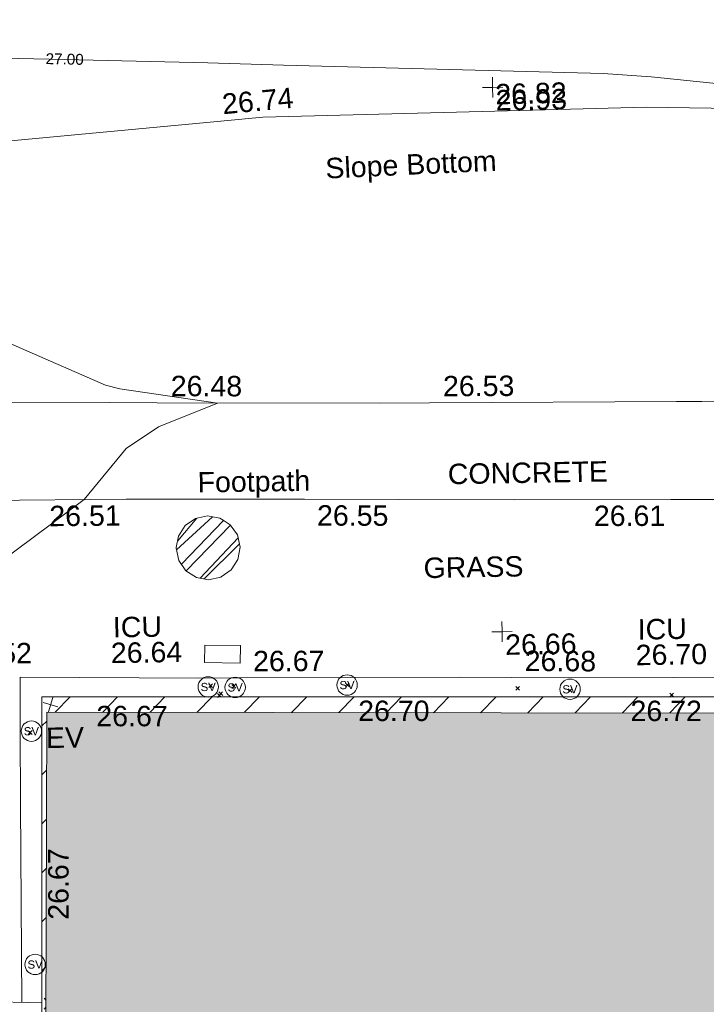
# Model space of a CAD drawing. Header units: millimetres. Extents: x -290717 to 520720, y -88450 to 287762.
# Tile 238 of 256: x 68918 to 81523, y 9095 to 27179. Entities that reach past the tile are written whole.
import ezdxf

# ---------------------------------------------------------------- set-up
doc = ezdxf.new("R2010")
doc.units = ezdxf.units.MM
doc.linetypes.add('IMPORT-HIDDEN2 _3_', pattern=[4762.5, 3175, -1587.5])
doc.linetypes.add('IMPORT-UG_ELEC_STREET LIGHTING_QLB2 _2_', pattern=[2700, 1500, -300.0000000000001, 0, -250, 150, -300.0000000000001, 0, -200])
for name, color, linetype, lineweight, true_color in [('00_TOPO_EAVE', 7, 'Continuous', 9, 0x666666), ('00_TOPO_SERV_STOP_VALVE', 7, 'Continuous', 9, 0x666666), ('00_UAV_BUILDING_HATCH', 7, 'Continuous', 9, 0x999999), ('00_UAV_BUILDING_OUTLINE', 5, 'Continuous', 9, 0x0000ff), ('00_UAV_EAVE', 7, 'Continuous', 9, 0x666666), ('00_UAV_FOOTPATH', 7, 'Continuous', 9, 0xa50000), ('00_UAV_INT_DOOR', 7, 'Continuous', 9, 0x7f4f3f), ('00_UAV_LEVEL_SPOT', 7, 'Continuous', 9, 0x666666), ('00_UAV_SERV_IC', 5, 'Continuous', 9, 0x0000ff), ('00_UAV_SLOPE_BOTTOM', 30, 'Continuous', 9, 0xff7f00), ('01_DTM_CONTOUR_MNR', 7, 'Continuous', 9, 0xa5a552), ('01_DTM_CONTOUR_MNR_LABELS', 7, 'Continuous', 9, 0xa5a552), ('12333-PUM-2D-U-0001-C01 - Rev2_REVIT IMPORT_dwg', 7, 'Continuous', 9, 0x767676), ('PUM-CHAMBER EXTENTS', 6, 'IMPORT-HIDDEN2 _3_', 9, 0xff00ff)]:
    doc.layers.add(name, color=color, linetype=linetype, lineweight=lineweight, true_color=true_color)
for name, color, linetype, lineweight in [('00_UAV_SURFACE', 7, 'Continuous', 9), ('00_UAV_SURVEY_TEXT', 7, 'Continuous', 9), ('A_RHA_Detail', 7, 'Continuous', 9), ('A_RHA_Line-Thin', 7, 'Continuous', 9), ('GEN-TEXT', 7, 'Continuous', 9)]:
    doc.layers.add(name, color=color, linetype=linetype, lineweight=lineweight)
doc.styles.add('Swis721 Lt BT', font='swissl.ttf', dxfattribs={"height": 399.9999999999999})
doc.styles.add('Swis721 Lt BT_1', font='swissl.ttf', dxfattribs={"height": 200})
doc.styles.add('Swis721 Lt BT_2', font='swissl.ttf', dxfattribs={"height": 375})

# ---------------------------------------------------------------- blocks, each defined once
blk = doc.blocks.new('12333-PUM-2D-U-0001-C01 - Rev2_REVIT IMPORT_dwg_MSL_Eaves_SYM_1-V74-Site Location Plan Existing')
at = {"layer": '00_TOPO_EAVE', "color": 254, "true_color": 0xcccccc}
for p, q in [((356.5791934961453, -116.0873754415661), (-356.5791934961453, 116.0873754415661)), ((-116.0873754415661, -356.5791934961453), (116.0873754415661, 356.5791934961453))]:
    blk.add_line(p, q, dxfattribs=at)
blk = doc.blocks.new('12333-PUM-2D-U-0001-C01 - Rev2_REVIT IMPORT_dwg_MSL_Sluice_Valve_SYM-2077246-Site Location Plan Existing')
at = {"layer": '00_TOPO_SERV_STOP_VALVE', "color": 254, "true_color": 0xcccccc}
blk.add_circle((0, 0), 500.0000000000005, dxfattribs=at)
at = {"layer": '00_TOPO_SERV_STOP_VALVE', "insert": (0, 198.9876086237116), "char_height": 399.9999999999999, "width": 785.1100955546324, "attachment_point": 2, "line_spacing_factor": 1.005061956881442, "style": 'Swis721 Lt BT'}
blk.add_mtext('SV', dxfattribs=at)
blk = doc.blocks.new('12333-PUM-2D-U-0001-C01 - Rev2_REVIT IMPORT_dwg_MSL_Node_Linework-V187-Site Location Plan Existing')
at = {"layer": '00_UAV_INT_DOOR', "color": 9, "true_color": 0xd4c4bf}
for p, q in [((-341.3693930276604, 341.3693930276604), (-530.3860888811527, 530.3860888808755)), ((-355.3030456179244, -355.303045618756), (-530.3860888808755, -530.3860888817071))]:
    blk.add_line(p, q, dxfattribs=at)
blk = doc.blocks.new('12333-PUM-2D-U-0001-C01 - Rev2_REVIT IMPORT_dwg_UAV-2077255-Site Location Plan Existing')
at = {"layer": '00_UAV_LEVEL_SPOT', "color": 254, "true_color": 0xcccccc, "flags": 128}
for points in [[(500.0000000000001, 0), (0, 0), (0, 500.0000000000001)], [(0, -500.0000000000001), (0, 0), (-500.0000000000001, 0)]]:
    blk.add_lwpolyline(points, dxfattribs=at)
blk = doc.blocks.new('12333-PUM-2D-U-0001-C01 - Rev2_REVIT IMPORT_dwg_MGS62954_T2_Galway_ITM_3d_Rev1-2077680-Site Location Plan Existing')
at = {"layer": '00_UAV_BUILDING_HATCH', "true_color": 0xcccccc}
h = blk.add_hatch(dxfattribs=at)
h.set_pattern_fill('FP_1', color=254, style=0, pattern_type=2)
h.set_pattern_definition([(45, (0, 0), (-441.9417382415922, 441.9417382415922), [])])
h.paths.add_polyline_path([(533987590.6665002, 725553254.2555002), (533997438.6665001, 725554005.2555001), (533997513.6665001, 725556705.2555003), (533996473.4885949, 725556758.9522158), (533996433.033468, 725555433.7903485), (533987652.893006, 725555607.9730817), (533987652.3396953, 725555587.0441025)])
h.paths.add_polyline_path([(533979740.8240502, 725554314.3355432), (533979766.3434283, 725555764.428524), (533979707.1269889, 725555765.6032754), (533979707.8869235, 725554314.915182)])
h.paths.add_polyline_path([(533971331.3287174, 725554462.3362776), (533971615.4225538, 725568666.8203169), (533990998.105802, 725568307.35643), (533991071.0787951, 725571884.9176477), (533996720.2150828, 725571763.2594838), (533996725.5474284, 725572066.2621837), (533990954.5283071, 725572166.995697), (533990891.9765012, 725568612.5813075), (533971533.6665002, 725568953.2555002), (533971278.6665002, 725554463.2555), (533971330.9446558, 725554462.3429815)])
at = {"layer": '00_UAV_BUILDING_OUTLINE', "color": 254, "true_color": 0xcccccc, "flags": 128}
blk.add_lwpolyline([(533971278.6665002, 725554463.2555), (533971366.6445681, 725559462.4798214), (533971454.6226359, 725564461.7041429), (533971533.6665002, 725568953.2555002), (533972041.3341367, 725568944.3213907), (533977040.5059974, 725568856.3442459), (533982039.6778579, 725568768.3671016), (533987038.8497185, 725568680.3899571), (533990891.9765012, 725568612.5813075), (533990912.1330556, 725569757.9478711), (533990954.5428543, 725572167.8223056), (533993542.440659, 725572122.2795907), (533996725.5474284, 725572066.2621837), (533996720.2150828, 725571763.2594838)], dxfattribs=at)
at = {"layer": '00_UAV_FOOTPATH', "color": 254, "true_color": 0xcccccc, "flags": 128}
for points in [[(533968742.7295001, 725574397.8715), (533972870.7295001, 725574333.8715001), (533973741.1404691, 725574316.632156), (533977818.7295001, 725574235.8715001), (533978740.0307134, 725574224.9016193), (533983277.7295001, 725574170.8715001), (533983739.412688, 725574161.6144855), (533988737.6945366, 725574061.3960451), (533988813.7295001, 725574059.8715001), (533993736.9705148, 725573977.7916342), (533994989.4740002, 725573956.91), (533998735.8376026, 725573878.7221273)], [(533993072.2696593, 725572130.5538216), (533993074.1980001, 725572191.7465001), (533990590.1980001, 725572224.7465001), (533988136.501625, 725572288.9442148), (533987303.1980001, 725572310.7465), (533984262.1980003, 725572356.7465), (533983137.4971415, 725572374.2274361), (533980273.1980001, 725572418.7465001), (533978138.7141422, 725572462.465511), (533976416.1980001, 725572497.7464999), (533973481.198, 725572551.7465), (533973139.8394304, 725572554.7489772), (533970525.1980001, 725572577.7465), (533970459.0884669, 725570195.6251341), (533970457.6065001, 725570142.2255), (533970435.6065001, 725566525.2255), (533970407.7541479, 725565196.3306977), (533970369.6065, 725563376.2255001), (533971434.7722311, 725563333.7341017)]]:
    blk.add_lwpolyline(points, dxfattribs=at)
at = {"layer": '00_UAV_SERV_IC', "color": 254, "true_color": 0xcccccc, "flags": 128}
blk.add_lwpolyline([(533974541.7295001, 725569851.8715), (533975191.7295, 725569828.8715001), (533975180.4142787, 725569509.0935055), (533974530.4142787, 725569532.0935056)], close=True, dxfattribs=at)
at = {"layer": '00_UAV_SLOPE_BOTTOM', "color": 254, "true_color": 0xcccccc, "flags": 128}
blk.add_lwpolyline([(533959844.1079406, 725578867.4719223), (533963275.7295001, 725578640.8715001), (533964833.0893191, 725578739.1641194), (533968662.7295, 725578980.8715001), (533969820.7638822, 725579069.9886649), (533974803.6410383, 725579453.4486823), (533975770.7295001, 725579527.8715), (533979799.8845524, 725579562.2157681), (533982809.7295, 725579587.8715001), (533984797.9485164, 725579519.1099508), (533988910.7295001, 725579376.8715), (533989793.3110673, 725579333.1514589), (533994785.945345, 725579085.8336084), (533995491.7295001, 725579050.8715001), (533997895.7295, 725578602.8715003), (533998598.7295001, 725578301.8715003)], dxfattribs=at)
at = {"layer": '00_UAV_SURFACE', "color": 254, "true_color": 0xcccccc, "flags": 128}
for points in [[(533979228.6065001, 725569179.2255002), (533980148.9631719, 725569157.629843), (533981124.1980001, 725569134.7465003), (533985148.2518521, 725569075.0424371), (533985842.1980001, 725569064.7465003), (533990147.6941195, 725569001.9734006), (533990506.1980001, 725568996.7465003), (533990590.5433499, 725572224.7419121)], [(533971064.6998175, 725563348.4969636), (533971102.6065001, 725566987.2255001), (533971123.0295507, 725568347.9841733), (533971137.6065002, 725569319.2255001), (533974412.6065, 725569247.2255002), (533975165.2056988, 725569236.5990996), (533979228.6065001, 725569179.2255002)]]:
    blk.add_lwpolyline(points, dxfattribs=at)
at = {"layer": '01_DTM_CONTOUR_MNR', "color": 254, "true_color": 0xcccccc, "flags": 128}
for points in [[(533997947.5763677, 725577112.1378706), (533997529.9830915, 725577372.9807429), (533997157.3141833, 725577498.6019859), (533995968.7848436, 725577710.4211291), (533994984.0486974, 725577794.6679945), (533994155.3940762, 725577902.9367386), (533989380.0000001, 725579360.0000001), (533988944.1135436, 725579417.6486257), (533988908.6642292, 725579423.3171434), (533988856.6974534, 725579427.2108271), (533982916.0774858, 725580144.0988668), (533982036.212027, 725580218.795198), (533976167.465489, 725580476.4509706), (533974778.0077257, 725580542.1855015), (533972153.3576135, 725580646.644194), (533969885.2164492, 725580736.9141537)], [(533970490, 725571220.0000001), (533972370.0000001, 725572560.0000002), (533973160.2144932, 725573483.1445942), (533973759.2629704, 725573871.5912013), (533974850.0000001, 725574290.0000001), (533973058.0200251, 725574581.8986233), (533972801.167888, 725574656.9525323), (533970593.8095239, 725575661.5734991)]]:
    blk.add_lwpolyline(points, dxfattribs=at)
for name, p, xscale, yscale, zscale in [('12333-PUM-2D-U-0001-C01 - Rev2_REVIT IMPORT_dwg_UAV-2077255-Site Location Plan Existing', (533980000, 725580000.0000001), 0.375, 0.375, 0.375), ('12333-PUM-2D-U-0001-C01 - Rev2_REVIT IMPORT_dwg_UAV-2077255-Site Location Plan Existing', (533980000, 725570000), 0.375, 0.375, 0.375), ('12333-PUM-2D-U-0001-C01 - Rev2_REVIT IMPORT_dwg_MSL_Sluice_Valve_SYM-2077246-Site Location Plan Existing', (533974588.1980002, 725569081.7465), 0.375, 0.375, 0.375), ('12333-PUM-2D-U-0001-C01 - Rev2_REVIT IMPORT_dwg_MSL_Sluice_Valve_SYM-2077246-Site Location Plan Existing', (533975082.1980001, 725569064.7465001), 0.375, 0.375, 0.375), ('12333-PUM-2D-U-0001-C01 - Rev2_REVIT IMPORT_dwg_MSL_Sluice_Valve_SYM-2077246-Site Location Plan Existing', (533977138.198, 725569071.7465), 0.375, 0.375, 0.375), ('12333-PUM-2D-U-0001-C01 - Rev2_REVIT IMPORT_dwg_MSL_Sluice_Valve_SYM-2077246-Site Location Plan Existing', (533981228.1980001, 725568922.7465), 0.375, 0.375, 0.375), ('12333-PUM-2D-U-0001-C01 - Rev2_REVIT IMPORT_dwg_MSL_Eaves_SYM_1-V74-Site Location Plan Existing', (533971689.1892443, 725568805.8208679), 0.375, 0.375, 0.375), ('12333-PUM-2D-U-0001-C01 - Rev2_REVIT IMPORT_dwg_MSL_Sluice_Valve_SYM-2077246-Site Location Plan Existing', (533971328.6065001, 725568325.2255001), 0.375, 0.375, 0.375), ('12333-PUM-2D-U-0001-C01 - Rev2_REVIT IMPORT_dwg_MSL_Sluice_Valve_SYM-2077246-Site Location Plan Existing', (533971321.6065001, 725564040.2255), 0.375, 0.375, 0.375), ('12333-PUM-2D-U-0001-C01 - Rev2_REVIT IMPORT_dwg_MSL_Node_Linework-V187-Site Location Plan Existing', (533971574.6065, 725563318.2255001), 0.19, 0.19, 0.19)]:
    blk.add_blockref(name, p, dxfattribs=dict(xscale=xscale, yscale=yscale, zscale=zscale))
at = {"layer": '00_UAV_BUILDING_OUTLINE', "color": 251, "true_color": 0x666666, "char_height": 375, "width": 1495.902363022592, "attachment_point": 1, "line_spacing_factor": 1.005061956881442, "style": 'Swis721 Lt BT_2'}
for s, insert, rotation in [('26.67', (533972528.119912, 725568769.4344172), 358.99179324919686), ('26.70', (533977335.6820879, 725568781.75771), 358.99179325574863), ('26.72', (533982334.8539485, 725568693.7805655), 358.9917932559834), ('26.67', (533971575.2052983, 725564857.1550413), 88.99179326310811)]:
    blk.add_mtext(s, dxfattribs=dict(at, insert=insert, rotation=rotation))
at = {"layer": '00_UAV_EAVE', "insert": (533971593.176521, 725568385.0287077), "char_height": 375, "width": 736.078940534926, "attachment_point": 1, "line_spacing_factor": 1.005061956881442, "style": 'Swis721 Lt BT_2'}
blk.add_mtext('EV', dxfattribs=at)
at = {"layer": '00_UAV_FOOTPATH', "color": 251, "true_color": 0x666666, "char_height": 375, "attachment_point": 1, "line_spacing_factor": 1.005061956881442, "style": 'Swis721 Lt BT_2'}
for s, insert, width, rotation in [('26.48', (533974000.8980345, 725574806.8141344), 1495.902363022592, 358.8653491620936), ('26.53', (533978995.9092461, 725574717.1196008), 1495.902363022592, 359.31781467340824), ('Footpath', (533974458.3992109, 725573029.7069968), 2436.183848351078, 359.89113982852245), ('26.51', (533971727.2719127, 725572457.7654297), 1495.902363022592, 359.4960582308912), ('26.55', (533976644.4241928, 725572383.6451766), 1495.902363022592, 358.82661815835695), ('26.61', (533981724.3075153, 725572286.7752712), 1495.902363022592, 359.1095381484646)]:
    blk.add_mtext(s, dxfattribs=dict(at, insert=insert, width=width, rotation=rotation))
at = {"layer": '00_UAV_LEVEL_SPOT', "char_height": 375, "width": 1495.902363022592, "attachment_point": 1, "line_spacing_factor": 1.005061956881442, "style": 'Swis721 Lt BT_2'}
for s, insert in [('26.93', (533980051.8765643, 725579949.1441547)), ('26.52', (533970051.8765643, 725569949.1441548)), ('26.66', (533980051.8765643, 725569949.1441548))]:
    blk.add_mtext(s, dxfattribs=dict(at, insert=insert))
at = {"layer": '00_UAV_SERV_IC', "color": 251, "true_color": 0x666666, "char_height": 375, "attachment_point": 1, "line_spacing_factor": 1.005061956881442, "style": 'Swis721 Lt BT_2'}
for s, insert, width in [('ICU', (533972856.3190752, 725570393.8902425), 1021.012723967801), ('ICU', (533982489.6908155, 725570186.6274518), 1021.012723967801), ('26.64', (533972811.4909246, 725569923.5112416), 1495.902363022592), ('26.70', (533982444.8626649, 725569716.248451), 1495.902363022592)]:
    blk.add_mtext(s, dxfattribs=dict(at, insert=insert, width=width))
at = {"layer": '00_UAV_SLOPE_BOTTOM', "color": 251, "true_color": 0x666666, "char_height": 375, "attachment_point": 1, "line_spacing_factor": 1.005061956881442, "style": 'Swis721 Lt BT_2'}
for s, insert, width, rotation in [('26.82', (533980045.6543178, 725580059.5582932), 1495.902363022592, 0.4883738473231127), ('26.74', (533975015.941287, 725579965.972798), 1495.902363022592, 4.284836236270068), ('Slope Bottom', (533976899.5679799, 725578752.9155147), 3685.143599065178, 1.6238942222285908)]:
    blk.add_mtext(s, dxfattribs=dict(at, insert=insert, width=width, rotation=rotation))
at = {"layer": '00_UAV_SURFACE', "color": 251, "true_color": 0x666666, "char_height": 375, "width": 1495.902363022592, "attachment_point": 1, "line_spacing_factor": 1.005061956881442, "style": 'Swis721 Lt BT_2'}
for s, insert, rotation in [('26.67', (533975422.1725299, 725569728.2498012), 359.1910601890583), ('26.68', (533980410.4081028, 725569646.9139243), 358.6679378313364)]:
    blk.add_mtext(s, dxfattribs=dict(at, insert=insert, rotation=rotation))
at = {"layer": '00_UAV_SURVEY_TEXT', "color": 251, "true_color": 0x666666, "char_height": 375, "attachment_point": 1, "line_spacing_factor": 1.005061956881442, "style": 'Swis721 Lt BT_2'}
for s, insert, width in [('CONCRETE', (533979053.8000001, 725573100.6296079), 3286.236302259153), ('GRASS', (533978578.8000001, 725571384.6296079), 2018.280965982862)]:
    blk.add_mtext(s, dxfattribs=dict(at, insert=insert, width=width))
at = {"layer": '01_DTM_CONTOUR_MNR_LABELS', "color": 251, "true_color": 0x666666, "insert": (533972158.571026, 725580757.1518304), "char_height": 200, "width": 797.8007824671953, "attachment_point": 2, "rotation": 357.72088281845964, "line_spacing_factor": 1.005061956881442, "style": 'Swis721 Lt BT_1'}
blk.add_mtext('27.00', dxfattribs=at)
blk = doc.blocks.new('12333-PUM-2D-U-0001-C01 - Rev2_REVIT IMPORT_dwg-1620468-Site Location Plan Existing')
at = {"layer": 'PUM-CHAMBER EXTENTS', "true_color": 0xffaaff}
h = blk.add_hatch(dxfattribs=at)
h.set_pattern_fill('FP_3', color=211, style=0, pattern_type=2)
h.set_pattern_definition([(45, (-533641079.65, -725615854.3560001), (-265.1650429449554, 265.1650429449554), []), (45, (-533640902.873, -725615854.3560001), (-265.1650429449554, 265.1650429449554), [])])
h.paths.add_polyline_path([(333550.7224462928, -44803.74551448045), (333778.8717740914, -44756.64023414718), (333965.5008428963, -44631.93867728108), (334092.6565378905, -44441.63673126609), (334137.3076800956, -44217.16028067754), (334092.6565378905, -43992.68383008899), (333965.5008428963, -43802.38188407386), (333775.1988968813, -43675.22618907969), (333550.7224462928, -43630.57504687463), (333326.2459957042, -43675.22618907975), (333135.944049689, -43802.38188407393), (333008.788354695, -43992.68383008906), (332966.6800842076, -44229.94416008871), (333008.788354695, -44441.63673126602), (333135.9440496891, -44631.93867728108), (333326.2459957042, -44759.09437227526)])
at = {"layer": 'GEN-TEXT', "color": 253, "true_color": 0xaaaaaa}
for p, q in [((333518.994813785, -46786.71151772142), (333589.7054919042, -46716.00083960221)), ((333589.7054919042, -46786.71151772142), (333518.994813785, -46716.00083960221)), ((333941.994813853, -46806.71151774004), (334012.7054919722, -46736.00083962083)), ((334012.7054919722, -46806.71151774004), (333941.994813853, -46736.00083962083)), ((336027.9948138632, -46819.71151777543), (336098.7054919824, -46749.00083965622)), ((336098.7054919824, -46819.71151777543), (336027.9948138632, -46749.00083965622)), ((333734.8315611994, -46958.83758690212), (333674.9948138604, -46899.00083956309)), ((333674.9948138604, -46969.7115176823), (333686.7155074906, -46957.99082405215)), ((333686.7155074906, -46957.99082405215), (333745.7054919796, -46899.00083956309)), ((333700.9948138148, -46937.71151767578), (333771.705491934, -46867.00083955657)), ((333771.705491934, -46937.71151767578), (333700.9948138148, -46867.00083955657)), ((339151.9948138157, -46933.71151771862), (339222.7054919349, -46863.00083959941)), ((339222.7054919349, -46933.71151771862), (339151.9948138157, -46863.00083959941)), ((340113.9948138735, -46993.7115177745), (340184.7054919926, -46923.00083965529)), ((340184.7054919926, -46993.7115177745), (340113.9948138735, -46923.00083965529)), ((342045.0781364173, -47105.08416224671), (341976.9948137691, -47037.00083959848)), ((341980.7541646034, -47103.95216688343), (342047.7054918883, -47037.00083959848)), ((330190.9948138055, -47590.71151772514), (330261.7054919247, -47520.00083960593)), ((330261.7054919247, -47590.71151772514), (330190.9948138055, -47520.00083960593))]:
    blk.add_line(p, q, dxfattribs=at)
at = {"layer": 'PUM-CHAMBER EXTENTS', "color": 211, "linetype": 'Continuous', "true_color": 0xffaaff, "flags": 128}
blk.add_lwpolyline([(334137.3076800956, -44217.1602806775), (334092.6565378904, -43992.68383008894), (333965.5008428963, -43802.38188407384), (333838.7720442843, -43717.7044081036), (333775.1988968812, -43675.22618907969), (333550.7224462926, -43630.57504687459), (333326.2459957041, -43675.22618907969), (333135.944049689, -43802.38188407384), (333008.7883546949, -43992.68383008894), (332967.1693011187, -44201.91694202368), (332964.1372124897, -44217.1602806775), (333008.7883546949, -44441.63673126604), (333135.944049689, -44631.93867728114), (333326.2459957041, -44759.09437227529), (333550.7224462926, -44803.7455144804), (333775.1988968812, -44759.09437227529), (333778.8717740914, -44756.6402341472), (333965.5008428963, -44631.93867728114), (334092.6565378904, -44441.63673126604)], close=True, dxfattribs=at)
blk.add_blockref('12333-PUM-2D-U-0001-C01 - Rev2_REVIT IMPORT_dwg_MGS62954_T2_Galway_ITM_3d_Rev1-2077680-Site Location Plan Existing', (-533641079.6498471, -725615854.3561786))

msp = doc.modelspace()

# ---------------------------------------------------------------- hatches: boundary and pattern name
at = {"layer": 'A_RHA_Detail', "true_color": 0xc0c0c0}
h = msp.add_hatch(color=9, dxfattribs=at)
h.paths.add_polyline_path([(-80880.60083898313, -68502.79057078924), (-80400.86592458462, -68483.4150911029), (-80400.86592458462, -62984.64684182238), (-24474.85765180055, -63009.32043784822), (-24456.14471274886, -50840.30023854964), (-36622.55041054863, -50831.65104346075), (-36622.5504104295, -44228.57792609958), (-50959.05265825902, -44213.68205212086), (-50959.05265825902, -42573.78171509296), (-54563.93258049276, -42571.21897729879), (-54565.69773355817, -45054.17447471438), (-92408.82109324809, -45027.27149617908), (-92411.78875845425, -49201.74309219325), (-100061.9988811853, -49201.74309219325), (-100052.221444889, -64852.82557835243), (-86120.90825231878, -64852.82557835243), (-86092.16626519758, -62957.90041523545), (-84861.10047611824, -62957.90041520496), (-84854.79054275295, -68240.10973718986), (-80870.60226895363, -68240.10973718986)])
h.paths.add_polyline_path([(-137238.9269955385, -68461.93840922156), (-132719.7426408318, -68433.06336920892), (-132847.0731201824, -62850.0428228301), (-130454.6837966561, -62916.63108081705), (-130498.2830220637, -61355.8539363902), (-117581.136331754, -61423.42893434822), (-117492.3908565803, -49183.91309186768), (-125136.5200282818, -49178.47881939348), (-125133.5727033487, -45032.61887132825), (-163007.1824077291, -45005.69421944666), (-163007.1824077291, -44090.29634113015), (-163123.8521375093, -44090.21339942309), (-163122.6389897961, -42383.751842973), (-166563.8543420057, -42383.75184295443), (-166565.0349082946, -44044.3982420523), (-193158.4656786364, -44025.49275802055), (-193195.152889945, -62863.6565097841), (-137269.7106414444, -62916.63108078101), (-137254.3708868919, -65679.90523788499)])
h.paths.add_polyline_path([(120310.9497607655, -32334.2823016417), (120312.4652266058, -31610.73011961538), (133451.2244789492, -31638.24899384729), (133469.2230092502, -19717.98315777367), (121295.7536929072, -19692.48606427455), (121319.8434528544, -8190.941560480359), (112277.0825929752, -8172.001674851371), (112263.1769726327, -14811.12345451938), (78285.85310969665, -14739.95861435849), (78292.82277619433, -8167.077575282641), (76545.55099677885, -8163.40371230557), (69355.76844230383, -8152.931592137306), (69353.66597202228, -9156.746357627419), (68372.60878942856, -9154.691552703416), (68372.60878942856, -13705.52853212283), (69333.72334743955, -13707.54156767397), (69325.07112544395, -16249.53369225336), (66623.4489111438, -16249.53369225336), (66619.79243932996, -17995.29925522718), (65989.07757491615, -17995.29925522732), (65985.44262769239, -19730.78799479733), (57152.23993372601, -19712.28702423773), (57127.42535098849, -31559.89461998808), (70277.87165423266, -31587.43801817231), (70277.87165428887, -32271.74147154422), (78263.96947906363, -32285.12944888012), (78266.62669288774, -31019.79372153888), (112335.8856506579, -31091.15111856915), (112335.8856506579, -32317.57330550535), (119781.4233959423, -32333.17321910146)])
h.paths.add_polyline_path([(7503.71740934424, -1791.43926322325), (15482.43097389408, -674.0213230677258), (15484.0826184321, 148.1327206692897), (56188.28042539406, 205.5276654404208), (56155.8432600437, 14338.31663138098), (18016.62665932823, 14236.4814953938), (17967.9025208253, 34313.18372075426), (21727.10644861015, 34324.06926249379), (21708.9097307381, 40608.10218319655), (18009.66447156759, 40608.10218325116), (17995.54603703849, 45483.75063445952), (9770.084212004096, 45420.63294734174), (3966.216019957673, 45443.14492469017), (3984.771235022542, 14176.56786831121), (1023.062455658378, 14176.56786840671), (-276.5134647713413, 14190.52623465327), (-231.6790044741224, 5976.811441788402), (-226.4491536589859, 193.7444677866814), (1220.250839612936, 179.5999159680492), (7477.609307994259, 143.2867556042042), (7488.638446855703, -674.0213230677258)])
h.paths.add_polyline_path([(77755.59663317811, 53.47451145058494), (77729.51881611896, 1699.844979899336), (94464.47132486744, 1659.976083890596), (94606.37913471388, 17991.39023626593), (88810.41901146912, 18015.03260816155), (88799.89418497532, 14436.74271609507), (69413.88950349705, 14457.87738898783), (69377.35724448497, 99.62816357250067), (70760.85642036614, 92.0068082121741)])
h.paths.add_polyline_path([(61252.12079698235, 46453.95617369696), (105774.7348988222, 46472.68783510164), (105768.2642197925, 61852.61234310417), (92285.13876306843, 61852.61234310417), (92308.59670397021, 65784.30757142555), (96107.46680002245, 65767.6044524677), (96059.6808111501, 75209.20847378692), (101084.8427276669, 75071.88872768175), (104988.0046543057, 74765.36560410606), (108403.6894220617, 74363.84089439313), (112009.2703903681, 73787.25420864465), (115645.3524814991, 73049.69667210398), (116890.8108050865, 72761.69136255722), (120208.9929832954, 71893.18353872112), (120865.241739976, 71703.68487155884), (124135.6329505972, 70669.67317909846), (127435.6253142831, 69480.50055823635), (127820.4368655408, 69394.93141813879), (128274.3081769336, 69331.69585757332), (128731.879114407, 69306.66104520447), (129189.9401456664, 69320.00258265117), (129645.2782985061, 69371.62688830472), (130094.6997111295, 69461.17185607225), (130535.0520071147, 69588.00939078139), (130963.2464342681, 69751.2498188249), (131376.279516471, 69949.74812593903), (131771.254123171, 70182.11198906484), (132162.5575600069, 70460.54046602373), (132496.0921582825, 70741.69081117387), (132820.8713676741, 71064.98072578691), (133117.4593294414, 71414.31364276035), (133383.77568926, 71787.23923958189), (133616.5473239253, 72178.53728446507), (133817.1647262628, 72590.54524901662), (133982.6025969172, 73017.89547517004), (134111.7005086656, 73457.59040804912), (134203.5529320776, 73906.545904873), (134257.5155882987, 74361.61286220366), (134272.5462649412, 74819.59931534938), (134250.5259874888, 75277.29281749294), (134189.6227572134, 75731.48297750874), (134090.9274700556, 76178.98397761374), (133955.1324028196, 76616.65691996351), (133783.1900598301, 77041.4318434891), (133576.3064937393, 77450.3292564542), (133335.9328436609, 77840.48103831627), (133063.7551572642, 78209.15055536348), (132761.6825665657, 78553.75185442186), (132431.8338935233, 78871.86780505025), (132076.5227904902, 79161.26705200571), (131698.2415079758, 79419.91966864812), (131299.6434187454, 79646.01139199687), (131093.5942456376, 79746.34209763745), (132146.0467355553, 83110.22226149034), (122787.763295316, 86282.54285521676), (121604.3555410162, 82800.35918872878), (117095.9864226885, 83870.84033788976), (116841.9598400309, 83526.35449576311), (116120.5435466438, 91221.9361197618), (110237.7341284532, 91274.27491024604), (110194.3680786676, 90435.39030217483), (104988.0046543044, 90486.49901569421), (104973.2761846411, 94309.82427956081), (103746.1314668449, 94309.82427962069), (103839.9937121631, 122852.1474272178), (96365.09202303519, 122931.9599471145), (96350.3400238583, 123952.416858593), (104555.5505249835, 123902.1925258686), (104607.3234457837, 120248.5396157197), (125502.5015002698, 120134.193340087), (125662.0200253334, 137657.3796883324), (114479.5865733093, 137699.2256881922), (114382.3062641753, 129149.9458158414), (104644.1590035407, 129187.997507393), (104577.9931702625, 126217.3903165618), (101184.4926405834, 126159.1566967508), (101264.6166812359, 135959.2655565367), (89967.23177303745, 135988.8856164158), (89927.63362986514, 125823.6463181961), (93630.53562299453, 125840.7948842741), (93580.6568888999, 122931.9599471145), (88697.38835373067, 122904.7310127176), (88679.38989541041, 95739.0914377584), (86378.25848993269, 95739.0914377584), (86378.18187189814, 96178.10083375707), (83279.5074328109, 96200.92083330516), (83273.62493422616, 95735.74732136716), (70169.67509616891, 95733.22421950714), (70166.2684274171, 96272.07409350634), (66674.99731291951, 96257.14073659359), (66654.74538556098, 95755.71092140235), (65784.77231076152, 95755.71092140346), (65887.65094981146, 117470.6305650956), (53473.34271625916, 117487.9046429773), (53434.44066306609, 98570.4634906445), (40649.41626913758, 98570.46349066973), (40610.16711556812, 94406.01479082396), (38853.82372865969, 94410.36303444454), (38848.65589191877, 89463.65332732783), (40612.46601909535, 89518.45976927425), (40665.38257359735, 86257.73741131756), (38372.19584673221, 86305.7230928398), (38369.79373532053, 76901.0507917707), (50937.95125076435, 76944.40198877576), (50922.88567283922, 74598.78180893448), (56484.90611318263, 74588.85093774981), (56484.9061131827, 75194.85181998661), (92465.40372273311, 75233.02581663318), (92645.92783659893, 71766.64845097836), (89810.5550181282, 69362.83965827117), (85313.16173971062, 69360.94750424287), (85313.16173971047, 66907.40508090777), (75210.14498260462, 66903.15451592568), (75210.14498260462, 63815.70944554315), (70819.40014306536, 63815.70999204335), (70819.21601502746, 64253.35708063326), (69456.8341568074, 64253.35708063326), (69455.71957374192, 66901.99623168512), (61303.3285675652, 66898.56680686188), (61304.56054652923, 63970.32021231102), (70500.41048205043, 63970.32021223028), (70500.40885431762, 61852.59006210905), (61245.64388480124, 61848.69637492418), (61252.12079698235, 46455.07044720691)])
h.paths.add_polyline_path([(-17153.16561239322, 48569.32684293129), (-17153.16561227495, 60770.38083690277), (-29362.88357762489, 60774.7042869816), (-29362.88357762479, 67399.20394583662), (-43507.25361058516, 67405.01911302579), (-43488.53133082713, 69093.07334179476), (-45766.41866234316, 69109.32868391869), (-45794.34620035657, 67405.01911302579), (-47272.11273197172, 67404.21245453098), (-47272.44887636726, 66454.91798912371), (-86004.56386335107, 66468.6329952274), (-86006.66970790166, 60521.58362724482), (-92662.8772251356, 60521.58362724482), (-92666.53762789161, 50184.35611936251), (-79752.016597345, 50179.78302554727), (-79752.016597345, 48591.49323813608), (-17157.71631240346, 48569.32845421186)])
h.paths.add_polyline_path([(-201056.4185879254, 48628.75479108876), (-138377.9751621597, 48634.64535782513), (-138377.9751621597, 50133.28202330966), (-125467.710581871, 50134.49533928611), (-125468.6909603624, 60566.19036866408), (-132186.8595615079, 60565.86652591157), (-132187.4203588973, 66533.01978768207), (-170643.3098734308, 66805.61809689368), (-170643.3098732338, 67738.78475851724), (-200340.0100486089, 67488.93693767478), (-200348.7175167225, 60827.7802510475), (-201057.5650552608, 60827.71357562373), (-201056.6510294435, 51102.0431337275)])
h.paths.add_polyline_path([(-240051.5126725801, 54769.1949116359), (-239444.4902595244, 54811.10754483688), (-239186.5396225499, 54841.92927608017), (-238764.8191578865, 54940.98166103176), (-238382.4735933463, 55122.46891391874), (-237990.3402229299, 55354.87497237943), (-237269.2031026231, 55936.21514997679), (-237030.2712443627, 56228.66101920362), (-236793.0039600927, 56569.31473977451), (-236554.5880579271, 57004.26389721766), (-236432.7219585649, 57267.46508911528), (-236300.0815274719, 57753.26239002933), (-236250.7285154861, 58017.17885687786), (-236235.6490610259, 58516.21786795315), (-236233.2538430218, 58987.85640057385), (-236213.702979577, 59823.48083772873), (-236363.8287856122, 59820.8603820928), (-236634.0279869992, 60698.06075831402), (-236391.9547756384, 61432.1972634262), (-236225.4740089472, 61435.10319604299), (-236201.6036570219, 62637.68779599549), (-232563.5271750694, 62639.28734435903), (-232563.5271750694, 63049.03842407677), (-232732.1945866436, 63049.15302221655), (-232860.1521278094, 63457.9589027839), (-232731.6068089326, 63914.24862701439), (-232560.8209657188, 63914.24862701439), (-232521.9864006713, 70597.99604498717), (-240628.6947850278, 70598.85496274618), (-240629.7923196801, 72350.98321581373), (-246412.6011213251, 72347.36085937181), (-246412.6011213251, 70616.45923939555), (-254449.5805725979, 70618.60952619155), (-254454.637144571, 70754.06491724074), (-254469.7140363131, 73191.6627625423), (-263883.2532625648, 73267.83063692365), (-263902.4181505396, 68260.74348557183), (-263714.8217520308, 68259.82096576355), (-263552.9672900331, 67819.6543439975), (-263719.0883117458, 67392.20684197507), (-263913.629869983, 67392.20684288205), (-263956.7001914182, 58633.76423459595), (-260181.1963171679, 58611.22607638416), (-260192.3146984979, 56354.25111578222), (-257184.684388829, 56339.46086010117), (-257213.4419958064, 57092.93866025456), (-257338.5163846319, 57093.27331227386), (-257471.0109295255, 57531.7457231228), (-257338.5163845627, 58062.22513700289), (-257203.4956297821, 58064.06881293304), (-257173.5751889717, 58598.54056827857), (-256478.2273617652, 58575.27357918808), (-256478.2273617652, 58788.51859477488), (-256013.0091299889, 58911.92701537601), (-255397.0786589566, 58780.99767608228), (-255397.0786664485, 58595.98242230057), (-243809.8853614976, 58585.92793205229), (-243805.3570672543, 58352.04527760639), (-243740.9394682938, 57884.52572396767), (-243619.083060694, 57421.84877501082), (-243424.3877541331, 56943.65915328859), (-243247.1437899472, 56608.24157716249), (-243003.0710577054, 56249.99021479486), (-242732.2093200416, 55932.75703086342), (-242371.7230179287, 55603.12658814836), (-242141.2551255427, 55424.88676771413), (-241804.9643038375, 55216.88439829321), (-241529.464082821, 55077.02869058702), (-241100.6275144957, 54917.18295005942), (-240836.2134980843, 54840.82833179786), (-240453.4486196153, 54788.6078413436), (-240203.3756532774, 54776.52967577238)])
h.paths.add_polyline_path([(40276.69022620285, 59895.3641775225), (40328.62676026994, 69196.9439153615), (36588.99968782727, 69217.82459101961), (36619.46637569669, 74674.25962431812), (32264.36460075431, 74687.02318924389), (32233.48293864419, 69156.26826309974), (11916.69390488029, 69269.70959690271), (11966.66200108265, 78218.75165977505), (29087.50901742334, 78123.15526811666), (29143.44567202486, 88141.13700481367), (15719.34879623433, 88216.09212957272), (15732.60379610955, 90589.99788900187), (4594.294101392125, 90652.19003492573), (4525.129359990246, 78265.12250452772), (10096.76365550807, 78234.01258734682), (10077.43887221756, 74773.03821913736), (4547.641142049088, 74803.91453678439), (4465.579974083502, 60107.16002351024), (19125.89094757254, 60025.30234268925), (19139.86249371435, 62527.53804648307), (31738.59196305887, 62457.19146407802), (31724.55430855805, 59943.11609818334), (38369.79364222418, 59906.01157297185)])
h.paths.add_polyline_path([(-246083.0241259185, 72334.29150213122), (-246083.0594797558, 72334.30275087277), (-246208.2905500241, 72334.29150213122)])
h.paths.add_polyline_path([(-114575.3004830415, 112178.0758696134), (-114575.3246436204, 112178.0758696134), (-114707.2752166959, 115801.5811617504)])
h.paths.add_polyline_path([(-154699.9178766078, 101760.4080976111), (-114382.0503338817, 101776.0542915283), (-114382.0503338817, 106926.936016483), (-113755.641395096, 106927.1791078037), (-113757.5507412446, 111847.2721532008), (-114431.6837526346, 111847.2721532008), (-114431.8098651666, 112178.075869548), (-114575.3004830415, 112178.0758696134), (-114578.9984943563, 121707.2390834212), (-123056.9849702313, 121707.2390834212), (-123068.8201032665, 156452.7036899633), (-119381.2340625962, 156454.1347343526), (-119381.2340625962, 160165.8603541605), (-115501.031452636, 160167.3661472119), (-115503.3750945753, 166206.5793118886), (-132411.7987151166, 166599.6604729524), (-132411.8243306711, 166665.6603411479), (-135275.0124468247, 166664.5489553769), (-135275.0124468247, 166628.1883102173), (-135911.3205077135, 166628.1944503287), (-135911.3479256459, 166352.1604668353), (-152521.1633846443, 166345.7145607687), (-152518.3680955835, 159142.6836790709), (-150699.3133726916, 159117.9265656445), (-150755.6690356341, 122560.6912032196), (-151059.2005266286, 122560.6912032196), (-151061.0981347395, 121302.4374931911), (-154138.3148337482, 121372.6012653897), (-154138.3148337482, 121865.183451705), (-154704.3888425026, 121867.2611370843), (-154688.5451973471, 119352.3937021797), (-154745.5933227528, 119352.3715636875), (-154745.5763474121, 118722.1532660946), (-160794.1544526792, 118748.744283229), (-160794.1544527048, 119410.5425977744), (-163852.1622693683, 119422.408321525), (-163855.0715294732, 118762.2003111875), (-167568.6765459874, 118778.5256058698), (-166634.6619849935, 124395.1277019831), (-166843.6206842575, 124471.2090400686), (-167568.6765459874, 124707.6250904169), (-168028.2173235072, 124841.3808643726), (-168630.5006276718, 124991.3056740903), (-169238.2056070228, 125117.4693074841), (-169850.3952285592, 125219.6772877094), (-170466.1255403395, 125297.7720169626), (-171089.1102599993, 125351.8553033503), (-171704.4065937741, 125381.1774254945), (-172325.0479971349, 125386.3595015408), (-172782.2248668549, 125374.5832363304), (-173401.7764236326, 125337.4554476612), (-174019.3926983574, 125276.0328036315), (-174634.1213722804, 125190.4100127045), (-175245.0145766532, 125080.7190996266), (-176047.1958093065, 124895.7675261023), (-176665.4852587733, 124724.7228134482), (-177045.3001228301, 124609.1129151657), (-177631.5127793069, 124405.2077276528), (-176665.4852586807, 118818.5158793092), (-177558.9402083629, 118822.4435769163), (-177662.2853368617, 125263.4341236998), (-176365.3912352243, 126542.9270807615), (-159462.2970490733, 126319.9103917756), (-157057.7396790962, 128609.0850976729), (-157060.6673204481, 136153.1661957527), (-158638.8016610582, 137740.2441626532), (-159352.3735831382, 137740.2441626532), (-161634.4140635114, 140201.1078539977), (-168727.9404946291, 140256.8191147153), (-171035.0401162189, 137942.884730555), (-174184.1459014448, 137942.884730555), (-176460.1168228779, 140292.2858551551), (-177341.68569345, 140292.285855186), (-177341.7114445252, 140358.4281613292), (-183428.5803825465, 140356.0660244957), (-185921.6385984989, 137917.4639097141), (-185921.6385985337, 131757.309115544), (-186906.8767412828, 131756.9267734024), (-187725.3914540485, 130809.9989183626), (-187724.0588902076, 127376.1828149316), (-186481.0281350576, 126304.557648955), (-186479.4846755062, 122327.2959175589), (-185176.2828158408, 121059.4673825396), (-180304.1129154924, 121059.4673825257), (-180304.1136492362, 118802.0484409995), (-193555.3706955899, 118802.0484409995), (-193555.3686998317, 133117.8341649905), (-192593.6442938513, 133118.2073819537), (-192593.6442938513, 134200.8158367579), (-192224.6284783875, 134200.9592041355), (-192225.5653014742, 136615.0101267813), (-192595.0012461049, 136615.0101267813), (-192595.4357332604, 137734.4745166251), (-193589.2709668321, 137734.4746851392), (-193589.2685988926, 147474.5705834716), (-193163.2062206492, 147492.8644728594), (-192606.8095195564, 147551.4951472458), (-192359.9383250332, 147589.5931622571), (-192199.8207947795, 147616.5827293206), (-191882.7548926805, 147682.9245600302), (-191568.5380071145, 147761.6632019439), (-191020.2573150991, 147932.4221712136), (-190950.5841382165, 147955.8263236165), (-190647.7999969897, 148070.951423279), (-190349.769078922, 148197.8750093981), (-190056.9509284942, 148336.4013817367), (-189769.7970512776, 148486.316942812), (-189375.4954991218, 148717.2624196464), (-189132.9060261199, 148873.2749095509), (-188867.5421091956, 149059.0543930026), (-188609.6764469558, 149255.1087866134), (-188354.9814056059, 149465.3525772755), (-188079.6339208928, 149713.8792482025), (-187884.9836199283, 149901.8220103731), (-187538.2510284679, 150274.4802367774), (-187446.2998447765, 150378.396083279), (-187241.3270201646, 150629.2310214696), (-187046.3599558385, 150887.9197697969), (-186861.699277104, 151154.0634500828), (-186546.1373636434, 151669.8298752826), (-186524.4196769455, 151707.063245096), (-163675.289831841, 151669.8298752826), (-163687.5843044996, 148134.0767945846), (-157303.6541541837, 148136.4921063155), (-157303.6541541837, 155759.9150161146), (-157557.4317586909, 155765.0384228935), (-157555.9168973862, 166678.0466575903), (-187009.2021991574, 166699.7464767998), (-187013.0952111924, 162054.4009359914), (-188707.1775469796, 162044.5925187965), (-188705.9961893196, 155021.5333641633), (-188737.9999316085, 154650.5326603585), (-188799.0133970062, 154283.1866125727), (-188857.2045401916, 154035.4341107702), (-188966.1106131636, 153679.3368924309), (-189102.6200311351, 153332.8820747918), (-189265.8911677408, 152998.2056672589), (-189454.9174010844, 152677.3710606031), (-189645.2484685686, 152421.322012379), (-189916.9563410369, 152104.2450531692), (-190212.7041973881, 151809.4634871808), (-190530.6686598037, 151538.7947475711), (-190868.889367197, 151293.9075915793), (-191225.2810786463, 151076.3118324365), (-191597.6465194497, 150887.3490190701), (-192092.8415776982, 150682.5621956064), (-192485.2937347, 150569.6612301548), (-192903.8930807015, 150482.2408890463), (-193187.215491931, 150440.8868273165), (-193594.1866364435, 150407.1257787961), (-193594.5953882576, 151459.989522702), (-205369.2399268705, 151455.4201248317), (-205354.452352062, 113350.0822379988), (-207187.1580384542, 113349.3709450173), (-207184.3024929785, 105991.0636522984), (-205312.8709512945, 105991.0636522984), (-205311.2365670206, 101769.6553082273), (-175488.645120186, 101781.2285901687), (-175488.645120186, 110889.6985621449), (-154703.462766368, 110897.5679794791), (-154700.5193329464, 103310.2697088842)])
h.paths.add_polyline_path([(193735.9435692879, 113047.8274775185), (208865.0938716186, 114991.026643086), (208976.1154122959, 114126.6471161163), (216447.8967330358, 115086.3281915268), (216038.7305308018, 118271.970241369), (232648.5073383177, 120405.3421627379), (233425.9936153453, 114352.0734369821), (240632.2017567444, 115277.6440986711), (239854.8412683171, 121329.9334728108), (256406.8682407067, 123455.8879629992), (257091.7572256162, 118089.1198988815), (264572.287122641, 119040.8180953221), (261877.8350554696, 138524.7609215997), (259178.7147038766, 138221.6086023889), (259197.3483654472, 137439.0084132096), (254686.1480587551, 136897.0007613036), (255412.6810205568, 131314.8303174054), (240852.7447965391, 129522.4514055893), (239771.0426540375, 137918.8519126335), (240649.582243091, 138010.1984551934), (240062.3063116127, 142776.6750342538), (239165.7694641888, 142685.0143484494), (237630.9646614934, 151018.3171733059), (266172.8791088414, 154560.7889781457), (271297.187694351, 142612.4006970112), (276531.7397502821, 144861.0987145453), (274941.5029779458, 148527.903728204), (302074.530765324, 160134.9084326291), (300215.9323773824, 164320.1841173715), (301528.161327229, 164907.0997990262), (300405.1237791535, 167477.8916353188), (299016.6944531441, 166945.7181825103), (295626.7488506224, 174518.7544287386), (294333.0289184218, 177537.1551681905), (287288.847594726, 174518.7544287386), (289427.6893504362, 169661.0163464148), (272956.7816584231, 162557.1203578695), (271943.2187786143, 164897.4305293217), (267016.3118217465, 162764.0369715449), (268502.3094164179, 159357.043014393), (265200.4029571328, 157946.4096681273), (226856.4166955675, 153146.7821791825), (227510.3041274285, 148852.0205335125), (228280.9873164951, 141179.0007484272), (227302.3544112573, 141050.2812999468), (227895.3788231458, 136433.1758633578), (228748.5501749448, 136523.8855003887), (229602.307730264, 128023.7667641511), (217691.2359889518, 126493.8999679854), (217642.3600127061, 126874.4332670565), (215138.5007311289, 126552.8357430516), (215194.9980427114, 126112.9650749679), (215015.6132225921, 126089.9247571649), (214840.967257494, 127449.6644606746), (192258.7012018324, 124549.1816390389), (193486.3576426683, 114991.026643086)])
h.paths.add_polyline_path([(-78076.24179098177, 117605.518872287), (-78076.23951907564, 117610.0871212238), (-78070.31812256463, 129485.733079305), (-74723.15926546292, 129478.3852560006), (-74723.15926546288, 125435.7860625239), (-48015.64546089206, 125380.0246061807), (-47996.55031653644, 135872.5822179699), (-61198.159180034, 135901.5630078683), (-74714.72264147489, 135923.5088764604), (-74723.62876031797, 131865.2975510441), (-78070.31812256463, 131872.6421692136), (-78062.97909490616, 149549.768943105), (-58292.26570494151, 149541.5607197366), (-58292.26570494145, 148946.2407608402), (-37707.70924049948, 148937.6946534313), (-37707.70924049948, 159740.0690313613), (-44148.26955758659, 159742.7429641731), (-44148.26955758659, 162961.3319175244), (-49829.95437586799, 162961.3319175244), (-49830.92144141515, 160632.0129326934), (-78494.0902662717, 160643.9130440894), (-78494.0902662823, 161615.1537737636), (-78739.22585210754, 161615.2555472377), (-78691.79195364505, 168187.9195488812), (-90844.5764503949, 168126.8149080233), (-90962.52567696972, 152686.7636278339), (-89064.97866810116, 152685.97582136), (-89079.54115383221, 117610.0871212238), (-78374.80210165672, 117605.6428258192)])
h.paths.add_polyline_path([(69254.82576126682, 129235.9722870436), (69259.97086178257, 136167.7892474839), (86068.0992678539, 136131.0235193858), (86008.66431381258, 164703.3084147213), (58789.63167882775, 164723.5115811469), (58789.63167882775, 170119.2062865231), (54460.16324890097, 170122.4198087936), (54457.21717773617, 166153.2792453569), (47042.21516498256, 166158.7829869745), (47041.10931533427, 164668.9097040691), (39173.27935198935, 164674.7495545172), (39172.83712618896, 164078.9539098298), (17014.87910992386, 164095.400525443), (17002.38841206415, 147267.1142245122), (12659.63471563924, 147267.1142245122), (12653.6008753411, 139137.9291796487), (17031.41608901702, 139134.6797717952), (17024.58791744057, 129935.3194463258), (39191.34773726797, 129918.8662983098), (39191.34773726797, 129258.2867272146), (69014.0340609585, 129236.1510132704)])
h.paths.add_polyline_path([(39265.62356917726, 139467.8223435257), (33050.91021530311, 139484.1586867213), (33087.56357182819, 153427.9220784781), (39277.60130890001, 153411.6505991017), (39277.60130890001, 152830.3127277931), (43058.29603858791, 152820.3745823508), (43024.83899408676, 140092.5601633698), (39267.2657899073, 140092.5601633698)])
h.paths.add_polyline_path([(1979.548949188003, 189123.2414339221), (18699.10403225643, 189180.0465563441), (18678.46874727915, 195253.6675675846), (24349.02704558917, 195272.9334349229), (24334.96888369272, 199550.7690689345), (28829.78348971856, 199566.0403168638), (28798.35772162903, 208815.6446465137), (24334.94961552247, 208806.1514042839), (24333.90624838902, 209113.2475694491), (16811.59093053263, 209087.6902915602), (16806.58456496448, 208843.590909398), (6772.293057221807, 208809.4991440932), (6797.166076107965, 201488.5780549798), (-8471.058649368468, 201436.7038403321), (-8471.058649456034, 200429.0172029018), (-11856.09020773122, 200417.5164702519), (-11823.72827012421, 190892.3684139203), (-7614.729360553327, 190904.9356358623), (-7614.729360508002, 190170.8290169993), (-4608.619189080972, 190169.2993656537), (-4608.238782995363, 190916.8832264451), (1973.379031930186, 190939.2444093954), (1977.122761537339, 189837.3456606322)])
h.paths.add_polyline_path([(-20506.2213294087, 190640.028646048), (-20122.28942212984, 206347.1214480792), (-41550.34215554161, 207015.255795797), (-41462.26177905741, 210449.6195896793), (-31391.41053375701, 210152.0276719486), (-31078.64493158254, 223862.574366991), (-44305.08575746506, 224230.797228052), (-44490.79956595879, 211865.5542346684), (-47510.12209651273, 211942.9901386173), (-47722.57925074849, 203659.0205615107), (-47076.06680551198, 203635.3001466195), (-47175.4684425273, 199531.9403872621), (-46801.21126120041, 199520.4703265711), (-46873.68175963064, 195478.589946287), (-44600.40472249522, 195425.25597799), (-44685.88459510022, 192243.2795180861), (-38073.99929110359, 192135.6564361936), (-38104.39995468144, 191126.9722513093), (-21537.79264469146, 190668.5723413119)])
h.paths.add_polyline_path([(16801.02360974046, 195961.5001375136), (9656.615133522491, 196015.1086064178), (9643.83815057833, 199513.9922857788), (11631.77992465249, 199485.8321209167), (11631.79209405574, 203322.2460457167), (16806.58456511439, 203391.4855727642), (16801.04077099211, 195984.4293109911)])
h.paths.add_polyline_path([(122084.9263243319, 200536.2570557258), (122088.180516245, 206386.1947929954), (125211.1061637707, 206386.1947929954), (125211.1162733, 206645.8932838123), (126202.709897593, 206645.8932838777), (126203.0204768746, 207041.0477229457), (130401.4034740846, 206979.0758390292), (130444.269112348, 209883.2802976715), (126202.8383602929, 209945.883203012), (126203.0204768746, 214624.1281189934), (127364.7919503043, 214624.1281189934), (127365.2106673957, 225380.2058570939), (126159.8599207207, 225380.2527798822), (126207.4133336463, 241475.3410923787), (119482.541129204, 241495.8747302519), (119479.204156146, 246182.0096278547), (109943.9121324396, 246175.219673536), (109953.2702600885, 233033.3814297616), (115000.5285021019, 233033.3814296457), (114999.5792924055, 208653.4991933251), (112026.3032629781, 208653.4991933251), (112024.3519988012, 200538.6764491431), (122024.6079402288, 200536.271559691)])
h.paths.add_polyline_path([(30087.05071628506, 200986.75440713), (38030.67179073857, 201028.6865661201), (38030.67179073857, 202922.9731661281), (38109.89531489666, 202923.3913649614), (38067.25569093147, 208827.6066631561), (38013.35839375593, 208827.667223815), (38012.38630312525, 209012.5383931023), (30044.90685988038, 208970.4802974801), (30060.65944993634, 205986.3119354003)])
h.paths.add_polyline_path([(195986.2599411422, 205661.5722736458), (202896.8751332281, 206052.0074670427), (202676.886254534, 209945.7611691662), (195766.2710618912, 209555.325975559)])
h.paths.add_polyline_path([(-91652.40581580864, 206392.6172135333), (-79454.24421187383, 206432.5105635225), (-79629.29258199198, 238245.6998510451), (-68904.21147484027, 238215.095164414), (-68918.56040493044, 246314.0782553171), (-68756.515268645, 246312.9061543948), (-68755.20581930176, 246638.9786699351), (-79620.07671794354, 246651.3624133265), (-79606.5628449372, 247343.5411849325), (-82154.50636787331, 247318.0695596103), (-82154.50636787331, 247488.1275895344), (-91640.64698348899, 247472.5371040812), (-91638.72040628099, 246846.4753752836), (-131470.3702759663, 246641.42150215), (-131470.3702759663, 250159.5419305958), (-142857.1087886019, 250176.7939677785), (-142864.0554935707, 246220.0701029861), (-165118.8027587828, 246272.3986783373), (-165040.0492656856, 253907.936045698), (-178677.4727934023, 253929.5079730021), (-178699.5521575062, 238176.7234097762), (-138599.3373496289, 238209.4781454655), (-138548.4479938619, 206627.5237025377), (-126646.6702863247, 206572.2299428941), (-126666.6805510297, 234825.8818836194), (-124962.7180531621, 234825.9534805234), (-124969.0241559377, 234688.4891474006), (-91595.61129713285, 234664.3133306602), (-91650.87307429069, 207155.5994723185)])
h.paths.add_polyline_path([(142123.7078306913, 209113.5383730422), (152768.4446292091, 209127.3137315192), (152745.2992288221, 227012.6338093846), (142100.5623961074, 226998.8584508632), (142121.8067345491, 210582.5602414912)])
h.paths.add_polyline_path([(168998.8561285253, 209274.9592350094), (169026.8416078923, 226860.3446541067), (161686.6780313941, 226876.6646907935), (161647.6783165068, 209291.3037608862), (168846.6177107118, 209275.2977201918)])
h.paths.add_polyline_path([(49761.46820716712, 218476.567809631), (49794.00484362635, 223316.1680811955), (41274.07755979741, 223363.4010619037), (41273.58999769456, 223290.879563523), (32187.30576793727, 223351.9666549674), (32202.10532416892, 225553.2987455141), (20081.8372469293, 225634.7833114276), (20035.26675877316, 218707.7438838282), (31566.33951793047, 218630.2204926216), (31566.12891728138, 218598.8950898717), (49547.01686615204, 218478.0095661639)])
h.paths.add_polyline_path([(162361.9830851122, 234154.0520866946), (162366.6425722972, 241589.9129272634), (135261.1026964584, 241630.986197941), (135249.0888707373, 234197.8735112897), (160249.0277027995, 234157.467167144)])
h.paths.add_polyline_path([(176458.8604388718, 246709.572470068), (176516.248447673, 252173.1529805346), (168884.2833866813, 252253.3171281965), (168934.8652923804, 257068.9279575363), (164355.0504715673, 257117.0331241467), (164296.1746742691, 251511.8088120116), (164416.8965511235, 251510.5407811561), (164367.8024342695, 246836.5737543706), (172300.1975056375, 246753.2539686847)])

# ---------------------------------------------------------------- linework, layer by layer
at = {"layer": 'A_RHA_Line-Thin'}
for p, q in [((69413.88950349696, 14457.87738898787), (69377.35724448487, 99.62816357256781)), ((88799.89418497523, 14436.7427160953), (69413.88950349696, 14457.87738898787))]:
    msp.add_line(p, q, dxfattribs=at)

# ---------------------------------------------------------------- block references
at = {"layer": '12333-PUM-2D-U-0001-C01 - Rev2_REVIT IMPORT_dwg', "color": 254, "linetype": 'IMPORT-UG_ELEC_STREET LIGHTING_QLB2 _2_', "true_color": 0xffd4d4, "rotation": 0.9999999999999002}
msp.add_blockref('12333-PUM-2D-U-0001-C01 - Rev2_REVIT IMPORT_dwg-1620468-Site Location Plan Existing', (-261895.0770586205, 55869.5817132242), dxfattribs=at)

doc.saveas('drawing.dxf')
